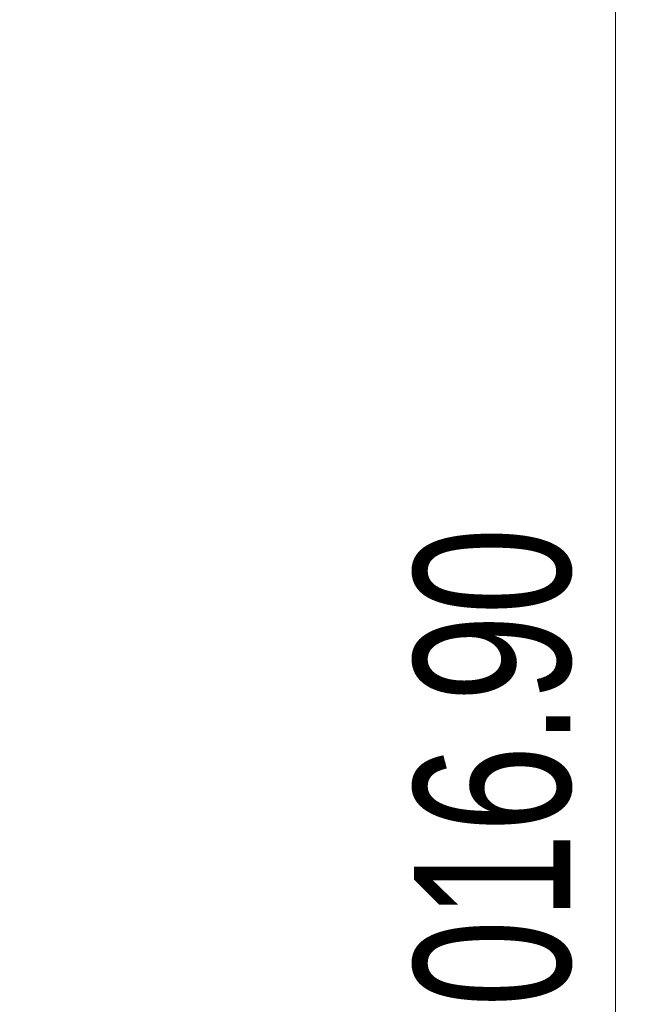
# Model space of a CAD drawing. Header units: millimetres. Extents: x 0 to 1118, y 0 to 864.
# Tile 57 of 256: x 601 to 620, y 385 to 415. Entities that reach past the tile are written whole.
import ezdxf

# ---------------------------------------------------------------- set-up
doc = ezdxf.new("R2010")
doc.units = ezdxf.units.MM
doc.styles.add('SLDTEXTSTYLE5', font='TXT', dxfattribs={"width": 0.75})
doc.dimstyles.new('SLDDIMSTYLE3', dxfattribs={"dimtxt": 4.7625, "dimasz": 3.556, "dimexe": 0, "dimexo": 0.0625, "dimgap": 1.190625, "dimtad": 1, "dimlfac": 6, "dimrnd": 1e-09, "dimzin": 4, "dimdsep": 46, "dimtxsty": 'SLDTEXTSTYLE5', "dimsah": 1, "dimcen": 0.09, "dimadec": 0, "dimazin": 1, "dimtfac": 1, "dimtofl": 0, "dimtmove": 0, "dimatfit": 3, "dimfxl": 1, "dimfrac": 2, "dimtolj": 1, "dimtzin": 12, "dimarcsym": 0})

# ---------------------------------------------------------------- blocks, each defined once
blk = doc.blocks.new('_D_10')
at = {"color": 7, "linetype": 'Continuous', "lineweight": 0}
for p, q in [((591.386, 475.061), (619.969, 475.061)), ((618.969, 475.061), (618.969, 305.578)), ((584.886, 305.578), (619.969, 305.578))]:
    blk.add_line(p, q, dxfattribs=at)
at = {"color": 7, "linetype": 'Continuous', "lineweight": 18}
for points in [[(618.969, 475.061), (618.588, 471.505), (619.35, 471.505)], [(618.969, 305.578), (619.35, 309.134), (618.588, 309.134)]]:
    blk.add_solid(points, dxfattribs=at)
at = {"color": 7, "linetype": 'Continuous', "lineweight": 18, "insert": (612.83, 382.123), "char_height": 4.7625, "attachment_point": 1, "rotation": 90, "style": 'SLDTEXTSTYLE5'}
blk.add_mtext('1016.90', dxfattribs=at)

msp = doc.modelspace()

# ---------------------------------------------------------------- dimensions: what is measured, and where the dimension line sits
at = {"color": 7, "linetype": 'Continuous', "lineweight": 18}
dim = msp.add_linear_dim(base=(618.9691, 305.5776), p1=(590.3857, 475.061), p2=(583.8857, 305.5776), angle=90, dimstyle='SLDDIMSTYLE3', dxfattribs=at)
dim.commit()
dim.dimension.update_dxf_attribs({"geometry": '_D_10', "text_midpoint": (618.9691, 393.5571), "dimtype": 160})

doc.saveas('drawing.dxf')
